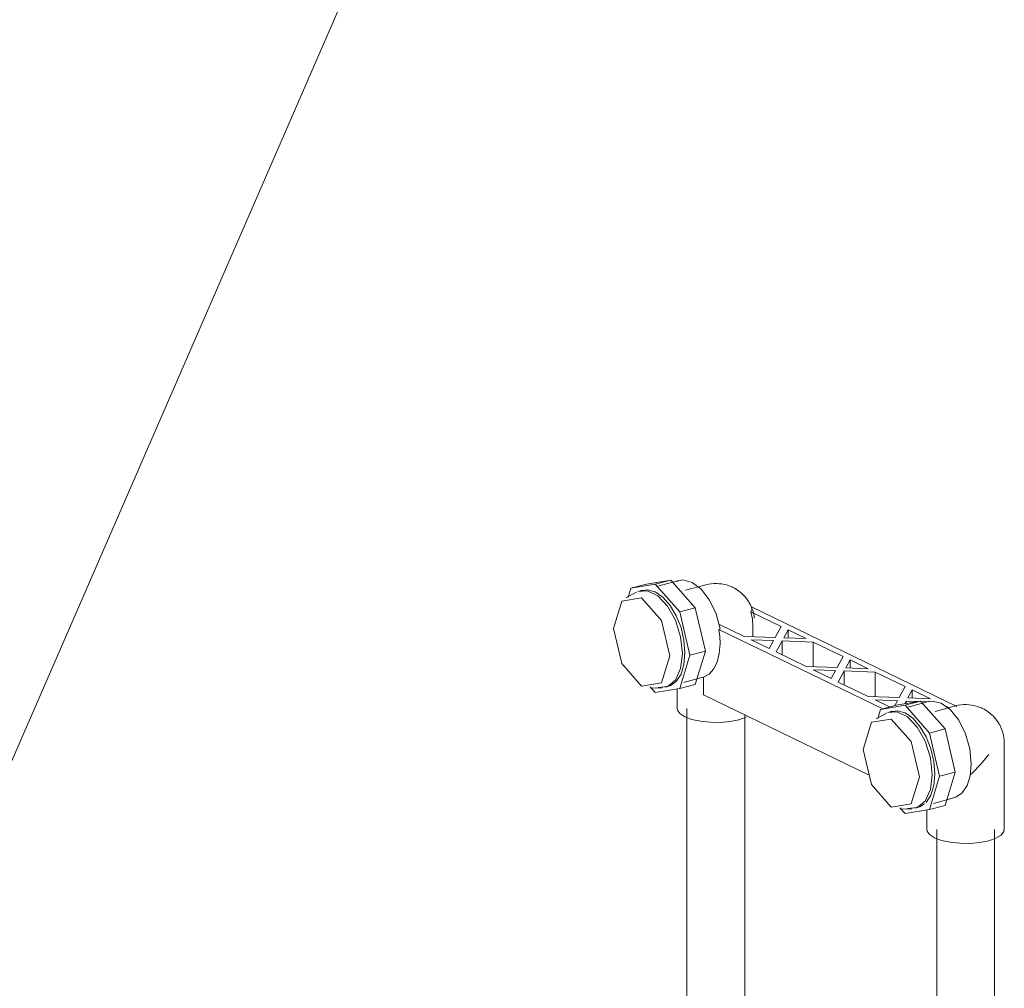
# Model space of a CAD drawing. Header units: millimetres. Extents: x 37081 to 77972, y -4495 to 22354.
# Tile 35 of 109: x 46100 to 46441, y 2552 to 2887. Entities that reach past the tile are written whole.
import ezdxf

# ---------------------------------------------------------------- set-up
doc = ezdxf.new("R2010")
doc.units = ezdxf.units.MM
for name, color, linetype, lineweight in [('M-EQPM-____-OTLN', 50, 'Continuous', 20), ('P-PIPE-____-IDEN', 2, 'Continuous', 20), ('P-PIPE-____-OTLN', 3, 'Continuous', 20)]:
    doc.layers.add(name, color=color, linetype=linetype, lineweight=lineweight)

# ---------------------------------------------------------------- blocks, each defined once
blk = doc.blocks.new('VTp_724_0 Водорозетка двойная - VTp_724_0-V5-_3D_ копия 2')
at = {"layer": 'M-EQPM-____-OTLN'}
for p, q in [((46317.31, 2691.75), (46325.77, 2693.13)), ((46320.39, 2691.69), (46325.77, 2693.13)), ((46328.54, 2692.99), (46321.32, 2691.06)), ((46325.77, 2693.13), (46334.23, 2683.54)), ((46313.93, 2688.95), (46310.36, 2687.07)), ((46311.93, 2690.31), (46310.96, 2687.13)), ((46311.93, 2690.31), (46317.31, 2691.75)), ((46320.39, 2691.69), (46311.93, 2690.31)), ((46315.94, 2689.63), (46315.05, 2689.39)), ((46328.85, 2682.11), (46320.39, 2691.69)), ((46337.89, 2691.51), (46330.82, 2689.62)), ((46334.23, 2683.54), (46328.85, 2682.11)), ((46332.36, 2667.16), (46328.85, 2682.11)), ((46334.23, 2683.54), (46337.74, 2668.6)), ((46353.44, 2682.19), (46363.98, 2677.08)), ((46424.75, 2649.43), (46353.63, 2683.91)), ((46342.84, 2676.22), (46342.35, 2676.09)), ((46342.35, 2676.09), (46399.18, 2648.55)), ((46351.14, 2673.65), (46342.39, 2677.89)), ((46354.18, 2673.54), (46354.18, 2677.17)), ((46363.98, 2677.08), (46361.89, 2673.26)), ((46364.89, 2673.16), (46366.4, 2675.91)), ((46366.4, 2675.91), (46366.4, 2673.1)), ((46366.4, 2675.91), (46372.65, 2672.88)), ((46361.89, 2673.26), (46351.14, 2673.65)), ((46359.8, 2669.45), (46353.55, 2672.48)), ((46353.55, 2672.48), (46361.31, 2672.2)), ((46361.31, 2672.2), (46359.8, 2669.45)), ((46362.22, 2668.28), (46364.31, 2672.09)), ((46364.31, 2672.09), (46375.07, 2671.71)), ((46364.31, 2667.26), (46364.31, 2672.09)), ((46372.65, 2672.88), (46364.89, 2673.16)), ((46375.07, 2671.71), (46385.44, 2666.68)), ((46375.07, 2671.71), (46375.07, 2663.16)), ((46332.36, 2667.16), (46337.74, 2668.6)), ((46337.74, 2668.6), (46334.23, 2657.05)), ((46372.59, 2663.25), (46362.22, 2668.28)), ((46328.85, 2655.61), (46332.36, 2667.16)), ((46385.44, 2666.68), (46383.35, 2662.86)), ((46386.35, 2662.75), (46387.85, 2665.51)), ((46387.85, 2665.51), (46387.85, 2662.7)), ((46387.85, 2665.51), (46394.11, 2662.47)), ((46383.35, 2662.86), (46372.59, 2663.25)), ((46381.26, 2659.04), (46375.01, 2662.08)), ((46375.01, 2662.08), (46382.77, 2661.8)), ((46382.77, 2661.8), (46381.26, 2659.04)), ((46383.68, 2657.87), (46385.76, 2661.69)), ((46385.76, 2661.69), (46396.52, 2661.3)), ((46385.76, 2656.86), (46385.76, 2661.69)), ((46394.11, 2662.47), (46386.35, 2662.75)), ((46396.52, 2661.3), (46406.9, 2656.28)), ((46396.52, 2661.3), (46396.52, 2652.76)), ((46330.22, 2657.73), (46336.86, 2659.51)), ((46337.07, 2659.56), (46337.07, 2653.46)), ((46394.05, 2652.84), (46383.68, 2657.87)), ((46318.64, 2656.21), (46320.39, 2654.23)), ((46318.74, 2655.73), (46322.76, 2655.88)), ((46320.39, 2654.23), (46328.85, 2655.61)), ((46323.96, 2656.06), (46324.84, 2656.3)), ((46327.95, 2655.46), (46327.95, 2648.7)), ((46328.85, 2655.61), (46334.23, 2657.05)), ((46406.9, 2656.28), (46404.81, 2652.46)), ((46407.8, 2652.35), (46409.31, 2655.11)), ((46409.31, 2652.3), (46409.31, 2655.11)), ((46409.31, 2655.11), (46415.57, 2652.07)), ((46337.07, 2653.46), (46394.41, 2625.67)), ((46404.81, 2652.46), (46394.05, 2652.84)), ((46396.46, 2651.67), (46404.23, 2651.4)), ((46401.47, 2649.25), (46396.46, 2651.67)), ((46404.23, 2651.4), (46403.32, 2649.74)), ((46403.73, 2649.85), (46412.19, 2651.23)), ((46406.7, 2650.34), (46407.22, 2651.29)), ((46406.81, 2649.8), (46412.19, 2651.23)), ((46407.22, 2651.29), (46411.57, 2651.13)), ((46407.22, 2650.42), (46407.22, 2651.29)), ((46414.97, 2651.1), (46407.74, 2649.17)), ((46415.57, 2652.07), (46407.8, 2652.35)), ((46412.19, 2651.23), (46420.65, 2641.64)), ((46412.3, 2651.11), (46415.19, 2651)), ((46398.35, 2648.41), (46397.38, 2645.23)), ((46398.35, 2648.41), (46403.73, 2649.85)), ((46406.81, 2649.8), (46398.35, 2648.41)), ((46402.36, 2647.73), (46401.48, 2647.49)), ((46415.27, 2640.21), (46406.81, 2649.8)), ((46424.31, 2649.61), (46417.24, 2647.72)), ((46420.68, 2649.59), (46422.15, 2648.88)), ((46351.85, 2645.71), (46349.33, 2644.83)), ((46400.35, 2647.05), (46396.79, 2645.18)), ((46420.65, 2641.64), (46415.27, 2640.21)), ((46420.65, 2641.64), (46424.16, 2626.7)), ((46418.78, 2625.26), (46415.27, 2640.21)), ((46441.17, 2606.81), (46441.17, 2636.66)), ((46415.27, 2613.71), (46418.78, 2625.26)), ((46418.78, 2625.26), (46424.16, 2626.7)), ((46424.16, 2626.7), (46420.65, 2615.15)), ((46416.64, 2615.83), (46423.28, 2617.61)), ((46422.35, 2617.39), (46424.45, 2617.96)), ((46405.06, 2614.32), (46406.81, 2612.33)), ((46405.16, 2613.83), (46409.18, 2613.98)), ((46406.81, 2612.33), (46415.27, 2613.71)), ((46410.38, 2614.16), (46411.26, 2614.4)), ((46414.37, 2613.57), (46414.37, 2606.81)), ((46415.27, 2613.71), (46420.65, 2615.15))]:
    blk.add_line(p, q, dxfattribs=at)
for points in [[(46342.84, 2676.22, 0), (46341.42, 2681.47, 0), (46339.17, 2686.21, 0), (46336.3, 2689.96, 0), (46333.11, 2692.37, 0), (46329.91, 2693.18, 0), (46327.67, 2692.68, 0)], [(46337.89, 2691.51, 0), (46338.83, 2691.72, 0), (46339.77, 2691.87, 0), (46340.71, 2691.94, 0), (46341.63, 2691.96, 0), (46342.53, 2691.91, 0), (46343.4, 2691.8, 0), (46344.22, 2691.65, 0), (46345, 2691.45, 0), (46345.74, 2691.22, 0), (46346.43, 2690.96, 0), (46347.07, 2690.67, 0), (46347.19, 2690.62, 0)], [(46329.79, 2667.74, 0), (46329.17, 2673.55, 0), (46327.38, 2679.25, 0), (46324.65, 2684.17, 0), (46321.29, 2687.71, 0), (46317.72, 2689.44, 0), (46314.36, 2689.16, 0)], [(46315.25, 2689.39, 0), (46317.73, 2689.8, 0), (46320.39, 2689.06, 0), (46323.05, 2687.22, 0), (46325.53, 2684.41, 0), (46327.66, 2680.82, 0), (46329.29, 2676.69, 0), (46330.32, 2672.31, 0), (46330.67, 2667.98, 0)], [(46347.19, 2690.62, 0), (46347.78, 2690.31, 0), (46348.33, 2690, 0), (46348.83, 2689.67, 0), (46349.3, 2689.34, 0), (46349.73, 2689.01, 0), (46350.13, 2688.68, 0), (46350.5, 2688.35, 0), (46350.84, 2688.02, 0), (46351.15, 2687.69, 0), (46351.45, 2687.37, 0), (46351.72, 2687.05, 0), (46351.97, 2686.73, 0), (46352.2, 2686.42, 0), (46352.42, 2686.11, 0), (46352.62, 2685.8, 0), (46352.81, 2685.5, 0), (46352.98, 2685.21, 0), (46353.15, 2684.91, 0), (46353.3, 2684.62, 0), (46353.44, 2684.33, 0), (46353.57, 2684.04, 0), (46353.7, 2683.75, 0), (46353.82, 2683.47, 0), (46353.92, 2683.18, 0), (46354.02, 2682.9, 0), (46354.12, 2682.61, 0), (46354.21, 2682.33, 0), (46354.29, 2682.04, 0), (46354.36, 2681.75, 0), (46354.43, 2681.46, 0), (46354.49, 2681.17, 0), (46354.55, 2680.87, 0), (46354.59, 2680.57, 0), (46354.64, 2680.26, 0), (46354.67, 2679.95, 0), (46354.67, 2679.95, 0)], [(46325.4, 2666.97, 0), (46322.54, 2679.14, 0), (46315.65, 2686.95, 0), (46308.76, 2685.82, 0), (46305.91, 2676.42, 0)], [(46353.63, 2683.91, 0), (46353.77, 2683.05, 0), (46353.44, 2682.19, 0)], [(46354.18, 2677.17, 0), (46353.99, 2679.66, 0), (46353.44, 2682.19, 0)], [(46305.91, 2676.42, 0), (46308.76, 2664.25, 0), (46315.65, 2656.44, 0), (46322.54, 2657.57, 0), (46325.4, 2666.97, 0)], [(46342.35, 2676.09, 0), (46342.68, 2673.63, 0), (46342.79, 2671.22, 0)], [(46330.67, 2667.98, 0), (46330.32, 2663.98, 0), (46329.29, 2660.6, 0), (46327.66, 2658.06, 0), (46325.53, 2656.53, 0), (46323.05, 2656.13, 0)], [(46342.79, 2671.22, 0), (46342.54, 2667.79, 0), (46341.8, 2664.78, 0), (46340.59, 2662.33, 0), (46338.99, 2660.56, 0), (46337.07, 2659.56, 0)], [(46321.29, 2656.01, 0), (46324.65, 2656.3, 0), (46327.38, 2658.56, 0), (46329.17, 2662.54, 0), (46329.79, 2667.74, 0)], [(46429.7, 2629.45, 0), (46429.19, 2634.7, 0), (46427.71, 2639.93, 0), (46425.41, 2644.61, 0), (46422.51, 2648.28, 0), (46419.3, 2650.58, 0), (46416.11, 2651.27, 0), (46414.97, 2651.1, 0)], [(46349.33, 2644.83, 0), (46346.28, 2644.22, 0), (46342.88, 2643.91, 0), (46339.39, 2643.93, 0), (46336.02, 2644.28, 0), (46333.02, 2644.92, 0), (46330.59, 2645.83, 0), (46328.89, 2646.93, 0), (46328.03, 2648.15, 0), (46327.95, 2648.7, 0)], [(46416.21, 2625.84, 0), (46415.59, 2631.65, 0), (46413.8, 2637.35, 0), (46411.07, 2642.27, 0), (46407.71, 2645.81, 0), (46404.14, 2647.54, 0), (46400.79, 2647.26, 0)], [(46401.67, 2647.49, 0), (46404.15, 2647.9, 0), (46406.81, 2647.16, 0), (46409.47, 2645.32, 0), (46411.95, 2642.51, 0), (46414.08, 2638.92, 0), (46415.72, 2634.79, 0), (46416.74, 2630.41, 0), (46417.09, 2626.08, 0)], [(46424.31, 2649.61, 0), (46425.25, 2649.82, 0), (46426.19, 2649.97, 0), (46427.13, 2650.05, 0), (46428.06, 2650.06, 0), (46428.95, 2650.01, 0), (46429.82, 2649.9, 0), (46430.64, 2649.75, 0), (46431.43, 2649.55, 0), (46432.16, 2649.32, 0), (46432.85, 2649.06, 0), (46433.49, 2648.78, 0), (46433.61, 2648.72, 0)], [(46433.61, 2648.72, 0), (46434.2, 2648.42, 0), (46434.75, 2648.1, 0), (46435.25, 2647.78, 0), (46435.72, 2647.45, 0), (46436.15, 2647.11, 0), (46436.55, 2646.78, 0), (46436.92, 2646.45, 0), (46437.26, 2646.12, 0), (46437.58, 2645.79, 0), (46437.87, 2645.47, 0), (46438.14, 2645.15, 0), (46438.39, 2644.83, 0), (46438.62, 2644.52, 0), (46438.84, 2644.21, 0), (46439.04, 2643.91, 0), (46439.23, 2643.61, 0), (46439.4, 2643.31, 0), (46439.57, 2643.01, 0), (46439.72, 2642.72, 0), (46439.86, 2642.43, 0), (46440, 2642.14, 0), (46440.12, 2641.86, 0), (46440.24, 2641.57, 0), (46440.35, 2641.28, 0), (46440.45, 2641, 0), (46440.54, 2640.71, 0), (46440.63, 2640.43, 0), (46440.71, 2640.14, 0), (46440.78, 2639.85, 0), (46440.85, 2639.56, 0), (46440.91, 2639.27, 0), (46440.97, 2638.97, 0), (46441.02, 2638.67, 0), (46441.06, 2638.37, 0), (46441.1, 2638.06, 0), (46441.13, 2637.74, 0), (46441.15, 2637.42, 0), (46441.16, 2637.09, 0), (46441.17, 2636.75, 0), (46441.17, 2636.66, 0)], [(46411.82, 2625.07, 0), (46408.96, 2637.24, 0), (46402.07, 2645.05, 0), (46395.18, 2643.93, 0), (46392.33, 2634.52, 0)], [(46392.33, 2634.52, 0), (46395.18, 2622.35, 0), (46402.07, 2614.54, 0), (46408.96, 2615.67, 0), (46411.82, 2625.07, 0)], [(46429.4, 2625.69, 0), (46430.06, 2626.29, 0), (46433.09, 2629.38, 0), (46435.76, 2632.79, 0)], [(46424.45, 2617.96, 0), (46426.63, 2619.46, 0), (46428.29, 2622, 0), (46429.34, 2625.41, 0), (46429.7, 2629.45, 0)], [(46407.71, 2614.11, 0), (46411.07, 2614.4, 0), (46413.8, 2616.66, 0), (46415.59, 2620.64, 0), (46416.21, 2625.84, 0)], [(46417.09, 2626.08, 0), (46416.74, 2622.08, 0), (46415.72, 2618.7, 0), (46414.08, 2616.16, 0)], [(46413.59, 2615.68, 0), (46411.95, 2614.63, 0), (46409.47, 2614.23, 0)], [(46435.76, 2602.93, 0), (46432.7, 2602.32, 0), (46429.31, 2602.01, 0), (46425.81, 2602.04, 0), (46422.44, 2602.38, 0), (46419.44, 2603.03, 0), (46417.01, 2603.93, 0), (46415.31, 2605.03, 0), (46414.46, 2606.25, 0), (46414.37, 2606.8, 0)], [(46441.08, 2607.36, 0), (46441.02, 2606.1, 0), (46440.07, 2604.89, 0), (46438.27, 2603.81, 0), (46435.76, 2602.93, 0)]]:
    blk.add_polyline3d(points, dxfattribs=at)

msp = doc.modelspace()

# ---------------------------------------------------------------- linework, layer by layer
at = {"layer": 'P-PIPE-____-IDEN'}
msp.add_line((46084.56, 2600.53), (46279.15, 3048.06), dxfattribs=at)
at = {"layer": 'P-PIPE-____-OTLN', "color": 220}
for p, q in [((46331.35, 2648.7), (46331.35, 2456.97)), ((46351.35, 2456.97), (46351.35, 2646.54))]:
    msp.add_line(p, q, dxfattribs=at)
at = {"layer": 'P-PIPE-____-OTLN', "color": 150}
for p, q in [((46417.77, 2606.81), (46417.77, 2415.07)), ((46437.77, 2415.07), (46437.77, 2606.81))]:
    msp.add_line(p, q, dxfattribs=at)

# ---------------------------------------------------------------- block references
at = {"layer": 'M-EQPM-____-OTLN'}
msp.add_blockref('VTp_724_0 Водорозетка двойная - VTp_724_0-V5-_3D_ копия 2', (0, 0), dxfattribs=at)

doc.saveas('drawing.dxf')
